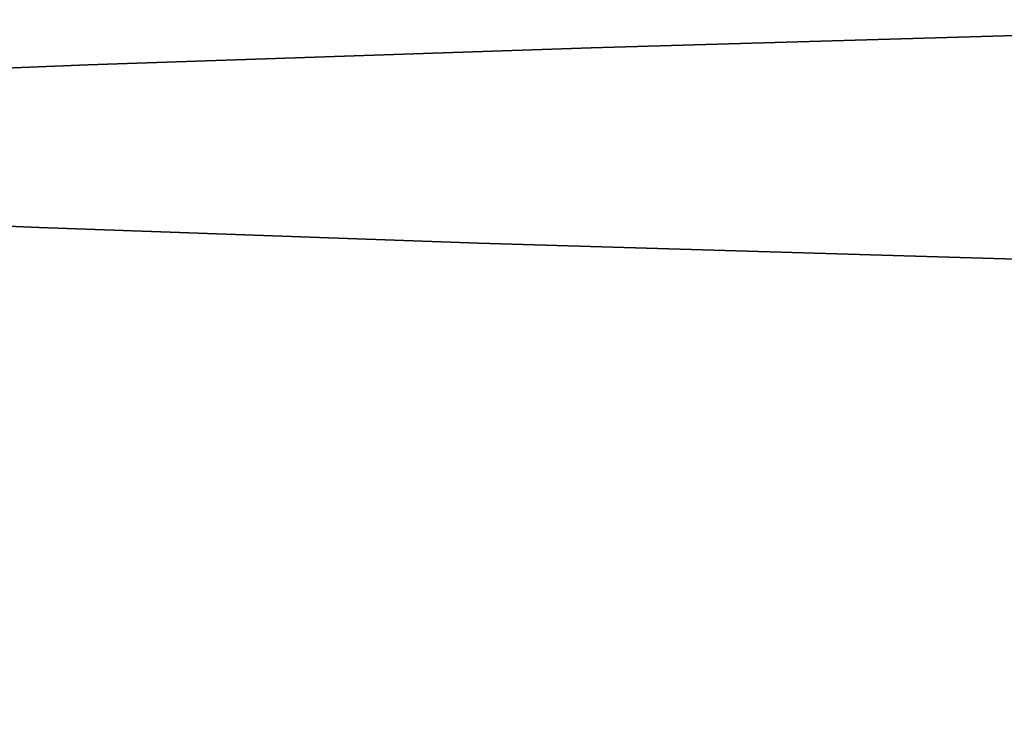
# Model space of a CAD drawing. Header units: millimetres. Extents: x 132157 to 155303, y 33763 to 45643.
# Tile 202 of 256: x 133031.255 to 133031.76, y 42943.75 to 42944.116. Entities that reach past the tile are written whole.
import ezdxf

# ---------------------------------------------------------------- set-up
doc = ezdxf.new("R2010")
doc.units = ezdxf.units.MM
doc.header["$LTSCALE"] = 20
doc.layers.add('RÁM', color=4, linetype='Continuous', lineweight=35)

msp = doc.modelspace()

# ---------------------------------------------------------------- linework, layer by layer
at = {"layer": 'RÁM', "ltscale": 0.5}
for p, q in [((133032.04739, 42944.11604), (133031.5479, 42944.10163)), ((133031.5479, 42944.10163), (133031.28953, 42944.0928)), ((133031.28953, 42944.0928), (133031.08592, 42944.08455)), ((133031.49009, 42944.0013), (133031.26449, 42944.00931)), ((133031.90988, 42943.98866), (133031.49009, 42944.0013))]:
    msp.add_line(p, q, dxfattribs=at)
msp.add_lwpolyline([(133031.26449, 42944.00931), (133031.0826, 42944.01696), (133031.00789, 42944.02062), (133030.94379, 42944.02414), (133030.89006, 42944.02749), (133030.8465, 42944.03065), (133030.8129, 42944.03352), (133030.78936, 42944.03598), (133030.77688, 42944.03762), (133030.7791, 42944.03712), (133030.8058, 42944.02916), (133030.87533, 42943.99193), (133030.95997, 42943.89882), (133030.99914, 42943.75006)], dxfattribs=at)

doc.saveas('drawing.dxf')
